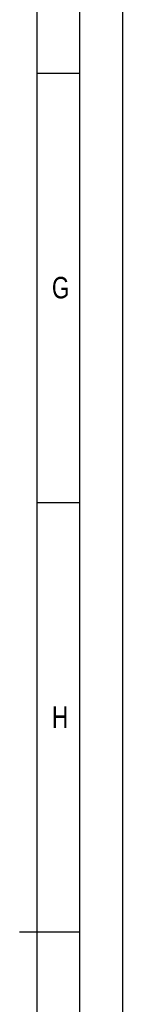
# Model space of a CAD drawing. Header units: millimetres. Extents: x 0 to 1189, y 0 to 841.
# Tile 120 of 166: x 1177 to 1189, y 412 to 527. Entities that reach past the tile are written whole.
import ezdxf

# ---------------------------------------------------------------- set-up
doc = ezdxf.new("R2010")
doc.units = ezdxf.units.MM
doc.header["$LTSCALE"] = 65.395
doc.layers.get('0').update_dxf_attribs({"linetype": 'CONTINUOUS'})
doc.styles.add('TEXTSTYLE_2', font='txt')

msp = doc.modelspace()

# ---------------------------------------------------------------- linework, layer by layer
at = {"color": 5, "linetype": 'Continuous'}
for p, q in [((1189, 841), (1189, 0)), ((1179, 831), (1179, 10)), ((1179, 520.5), (1184, 520.5)), ((1179, 470.5), (1184, 470.5))]:
    msp.add_line(p, q, dxfattribs=at)
at = {"color": 6, "linetype": 'Continuous'}
for p, q in [((1184, 836), (1184, 5)), ((1184, 420.5), (1177, 420.5))]:
    msp.add_line(p, q, dxfattribs=at)

# ---------------------------------------------------------------- texts
at = {"color": 5, "linetype": 'Continuous', "style": 'TEXTSTYLE_2', "width": 0.785714}
for s, p in [('G', (1180.77091, 494.271)), ('H', (1180.77091, 444.271))]:
    msp.add_text(s, height=2.50001, dxfattribs=at).set_placement(p)

doc.saveas('drawing.dxf')
